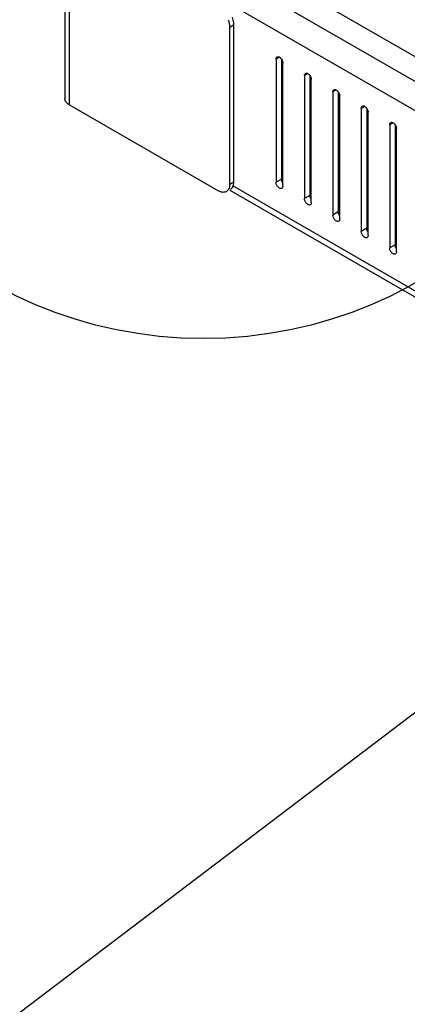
# Model space of a CAD drawing. Header units: inches. Extents: x 5 to 265, y 5 to 171.
# Tile 12 of 212: x 180 to 183, y 60 to 68. Entities that reach past the tile are written whole.
import ezdxf

# ---------------------------------------------------------------- set-up
doc = ezdxf.new("R2010")
doc.units = ezdxf.units.IN
doc.header["$LTSCALE"] = 14.96
doc.header["$MEASUREMENT"] = 0
doc.layers.get('0').update_dxf_attribs({"linetype": 'CONTINUOUS'})
doc.layers.add('03_ALL_AXES', color=7, linetype='CONTINUOUS')
doc.layers.add('09_ALL_DETAIL_ITEMS', color=7, linetype='CONTINUOUS')
doc.styles.get("Standard").update_dxf_attribs({"font": 'arial.ttf'})
doc.dimstyles.get("Standard").update_dxf_attribs({"dimtxt": 1.6, "dimasz": 1.6, "dimexe": 0.06, "dimexo": 0.0625, "dimgap": 0.09, "dimtad": 0, "dimtih": 1, "dimtoh": 1, "dimdec": 3, "dimzin": 4, "dimdsep": 46, "dimtxsty": 'Standard', "dimblk": '_FILLED', "dimblk1": '_FILLED', "dimblk2": '_FILLED', "dimcen": 0.09, "dimadec": 0, "dimazin": 0, "dimtp": 0.01, "dimtm": 0.01, "dimtfac": 1, "dimtdec": 3, "dimtofl": 0, "dimtmove": 0, "dimatfit": 3, "dimldrblk": '_FILLED', "dimfxl": 0, "dimtolj": 1, "dimtzin": 4, "dimarcsym": 0})

# ---------------------------------------------------------------- blocks, each defined once
blk = doc.blocks.new('_FILLED')
at = {"color": 0, "linetype": 'ByBlock'}
blk.add_solid([(0, 0), (-1, 0.2), (-1, -0.2)], dxfattribs=at)

msp = doc.modelspace()

# ---------------------------------------------------------------- linework, layer by layer
at = {"color": 7, "linetype": 'Continuous'}
for p, q in [((180.4205, 133.4865), (180.4205, 67.3498)), ((180.4524, 133.442), (180.4524, 67.3053)), ((195.0046, 60.8324), (181.6276, 68.5554)), ((181.4614, 68.4595), (195.0046, 60.6405)), ((194.9957, 60.417), (181.32, 68.3125)), ((181.7033, 67.91), (181.7365, 67.9291)), ((181.7365, 66.7044), (181.7365, 67.9291)), ((181.7033, 66.6852), (181.7033, 67.91)), ((181.6149, 66.6342), (180.4524, 67.3053)), ((181.7033, 66.6852), (181.7365, 66.7044)), ((181.7053, 66.6383), (194.596, 59.196)), ((194.5861, 59.2491), (181.728, 66.6726))]:
    msp.add_line(p, q, dxfattribs=at)
msp.add_circle((181.4984, 68.8427), 3.3604, dxfattribs=at)
for points, knots in [([(181.6914, 67.9678), (181.693, 67.9639), (181.6983, 67.9487), (181.7017, 67.9328), (181.7028, 67.921)], [0, 0, 0, 0, 0.261875, 1, 1, 1, 1]), ([(181.7365, 67.9291), (181.7365, 67.9337), (181.7353, 67.9535), (181.7301, 67.9728), (181.7247, 67.987)], [0, 0, 0, 0, 0.231066, 1, 1, 1, 1]), ([(180.4524, 67.3053), (180.4434, 67.3105), (180.428, 67.3224), (180.4205, 67.3413), (180.4205, 67.3498)], [0, 0, 0, 0, 0.550026, 1, 1, 1, 1]), ([(181.7322, 66.6756), (181.7329, 66.6778), (181.7356, 66.6871), (181.7365, 66.697), (181.7365, 66.7044)], [0, 0, 0, 0, 0.235479, 1, 1, 1, 1]), ([(181.6591, 66.6223), (181.6556, 66.622), (181.6402, 66.6223), (181.6252, 66.6282), (181.6149, 66.6342)], [0, 0, 0, 0, 0.225567, 1, 1, 1, 1]), ([(181.7033, 66.6852), (181.7033, 66.6809), (181.7024, 66.6656), (181.6978, 66.6501), (181.6914, 66.641)], [0, 0, 0, 0, 0.277736, 1, 1, 1, 1])]:
    msp.add_open_spline(points, degree=3, knots=knots, dxfattribs=at)
for points in [[(181.7028, 67.921), (181.7031, 67.9173), (181.7033, 67.9136), (181.7033, 67.91)], [(181.6774, 66.628), (181.6719, 66.6248), (181.6655, 66.6229), (181.6591, 66.6223)], [(181.6914, 66.641), (181.6878, 66.6358), (181.6829, 66.6312), (181.6774, 66.628)], [(181.7106, 66.6472), (181.7162, 66.6503), (181.721, 66.655), (181.7247, 66.6602)], [(181.7247, 66.6602), (181.7279, 66.6649), (181.7304, 66.6702), (181.7322, 66.6756)]]:
    msp.add_open_spline(points, degree=3, dxfattribs=at)
at = {"layer": '03_ALL_AXES', "color": 7, "linetype": 'Continuous'}
for p, q in [((182.0911, 67.6754), (182.0646, 67.6601)), ((182.0646, 67.6601), (182.0646, 66.7007)), ((182.107, 67.6591), (182.107, 66.7252)), ((182.1176, 66.6701), (182.1176, 67.6295)), ((182.3125, 67.5476), (182.2859, 67.5323)), ((182.2859, 67.5323), (182.2859, 66.5729)), ((182.3284, 67.5313), (182.3284, 66.5974)), ((182.339, 66.5423), (182.339, 67.5017)), ((182.5338, 67.4199), (182.5073, 67.4046)), ((182.5073, 67.4046), (182.5073, 66.4452)), ((182.5497, 67.4035), (182.5497, 66.4697)), ((182.5603, 66.4145), (182.5603, 67.3739)), ((182.7551, 67.2921), (182.7286, 67.2768)), ((182.7286, 67.2768), (182.7286, 66.3174)), ((182.771, 67.2757), (182.771, 66.3419)), ((182.7816, 66.2868), (182.7816, 67.2462)), ((182.9764, 67.1643), (182.9499, 67.149)), ((182.9499, 67.149), (182.9499, 66.1896)), ((182.9923, 67.148), (182.9923, 66.2141)), ((183.0029, 66.159), (183.0029, 67.1184)), ((182.107, 66.7252), (182.0646, 66.7007)), ((182.3284, 66.5974), (182.2859, 66.5729)), ((182.5497, 66.4697), (182.5073, 66.4452)), ((182.771, 66.3419), (182.7286, 66.3174)), ((182.9923, 66.2141), (182.9499, 66.1896))]:
    msp.add_line(p, q, dxfattribs=at)
for centre in [(182.056, 67.6248), (182.2773, 67.497), (182.4987, 67.3692), (182.72, 67.2414), (182.9413, 67.1137)]:
    msp.add_arc(centre, 0.0621, 33.97043, 38.78456, dxfattribs=at)
for points, knots in [([(182.0646, 67.6601), (182.0646, 67.6637), (182.0655, 67.6703), (182.0698, 67.6758), (182.0724, 67.6773)], [0, 0, 0, 0, 0.549982, 1, 1, 1, 1]), ([(182.0724, 67.6773), (182.0745, 67.6785), (182.0799, 67.6797), (182.0884, 67.6774), (182.0969, 67.6719), (182.102, 67.6667), (182.1044, 67.6637)], [0, 0, 0, 0, 0.193684, 0.420711, 0.692082, 1, 1, 1, 1]), ([(182.1141, 67.6469), (182.1147, 67.6454), (182.1166, 67.6398), (182.1176, 67.6338), (182.1176, 67.6295)], [0, 0, 0, 0, 0.266989, 1, 1, 1, 1]), ([(182.2859, 67.5323), (182.2859, 67.5359), (182.2868, 67.5426), (182.2912, 67.548), (182.2937, 67.5495)], [0, 0, 0, 0, 0.549982, 1, 1, 1, 1]), ([(182.2937, 67.5495), (182.2958, 67.5507), (182.3012, 67.5519), (182.3097, 67.5496), (182.3182, 67.5441), (182.3233, 67.5389), (182.3257, 67.5359)], [0, 0, 0, 0, 0.193684, 0.420711, 0.692082, 1, 1, 1, 1]), ([(182.3354, 67.5191), (182.336, 67.5176), (182.3379, 67.512), (182.339, 67.5061), (182.339, 67.5017)], [0, 0, 0, 0, 0.266989, 1, 1, 1, 1]), ([(182.5073, 67.4046), (182.5073, 67.4081), (182.5081, 67.4148), (182.5125, 67.4203), (182.515, 67.4217)], [0, 0, 0, 0, 0.549982, 1, 1, 1, 1]), ([(182.515, 67.4217), (182.5171, 67.4229), (182.5225, 67.4241), (182.531, 67.4218), (182.5396, 67.4163), (182.5446, 67.4111), (182.547, 67.4081)], [0, 0, 0, 0, 0.193684, 0.420711, 0.692082, 1, 1, 1, 1]), ([(182.5567, 67.3913), (182.5573, 67.3898), (182.5592, 67.3842), (182.5603, 67.3783), (182.5603, 67.3739)], [0, 0, 0, 0, 0.266989, 1, 1, 1, 1]), ([(182.7286, 67.2768), (182.7286, 67.2803), (182.7295, 67.287), (182.7338, 67.2925), (182.7364, 67.2939)], [0, 0, 0, 0, 0.549982, 1, 1, 1, 1]), ([(182.7364, 67.2939), (182.7384, 67.2951), (182.7439, 67.2963), (182.7524, 67.294), (182.7609, 67.2885), (182.766, 67.2833), (182.7684, 67.2803)], [0, 0, 0, 0, 0.193684, 0.420711, 0.692082, 1, 1, 1, 1]), ([(182.7781, 67.2635), (182.7786, 67.262), (182.7806, 67.2564), (182.7816, 67.2505), (182.7816, 67.2462)], [0, 0, 0, 0, 0.266989, 1, 1, 1, 1]), ([(182.9499, 67.149), (182.9499, 67.1526), (182.9508, 67.1592), (182.9551, 67.1647), (182.9577, 67.1662)], [0, 0, 0, 0, 0.549982, 1, 1, 1, 1]), ([(182.9577, 67.1662), (182.9598, 67.1674), (182.9652, 67.1686), (182.9737, 67.1662), (182.9822, 67.1608), (182.9873, 67.1555), (182.9897, 67.1525)], [0, 0, 0, 0, 0.193684, 0.420711, 0.692082, 1, 1, 1, 1]), ([(182.9994, 67.1357), (183, 67.1343), (183.0019, 67.1287), (183.0029, 67.1227), (183.0029, 67.1184)], [0, 0, 0, 0, 0.266989, 1, 1, 1, 1]), ([(182.1099, 66.6529), (182.108, 66.6519), (182.1033, 66.6506), (182.0957, 66.6522), (182.088, 66.6564), (182.0778, 66.6654), (182.0683, 66.6801), (182.0646, 66.694), (182.0646, 66.7007)], [0, 0, 0, 0, 0.087096, 0.186852, 0.304476, 0.438665, 0.730051, 1, 1, 1, 1]), ([(182.1106, 66.7079), (182.11, 66.7093), (182.1081, 66.7149), (182.107, 66.7209), (182.107, 66.7252)], [0, 0, 0, 0, 0.266989, 1, 1, 1, 1]), ([(182.1176, 66.6701), (182.1176, 66.6665), (182.1168, 66.6599), (182.1124, 66.6544), (182.1099, 66.6529)], [0, 0, 0, 0, 0.549982, 1, 1, 1, 1]), ([(182.3312, 66.5252), (182.3293, 66.5241), (182.3246, 66.5229), (182.3171, 66.5244), (182.3093, 66.5286), (182.2992, 66.5376), (182.2896, 66.5524), (182.2859, 66.5662), (182.2859, 66.5729)], [0, 0, 0, 0, 0.087096, 0.186852, 0.304476, 0.438665, 0.730051, 1, 1, 1, 1]), ([(182.3319, 66.5801), (182.3313, 66.5815), (182.3294, 66.5872), (182.3284, 66.5931), (182.3284, 66.5974)], [0, 0, 0, 0, 0.266989, 1, 1, 1, 1]), ([(182.339, 66.5423), (182.339, 66.5387), (182.3381, 66.5321), (182.3337, 66.5266), (182.3312, 66.5252)], [0, 0, 0, 0, 0.549982, 1, 1, 1, 1]), ([(182.5532, 66.4523), (182.5527, 66.4538), (182.5508, 66.4594), (182.5497, 66.4653), (182.5497, 66.4697)], [0, 0, 0, 0, 0.266989, 1, 1, 1, 1]), ([(182.5525, 66.3974), (182.5507, 66.3963), (182.546, 66.3951), (182.5384, 66.3966), (182.5306, 66.4008), (182.5205, 66.4098), (182.5109, 66.4246), (182.5073, 66.4385), (182.5073, 66.4452)], [0, 0, 0, 0, 0.087096, 0.186852, 0.304476, 0.438665, 0.730051, 1, 1, 1, 1]), ([(182.5603, 66.4145), (182.5603, 66.411), (182.5594, 66.4043), (182.5551, 66.3988), (182.5525, 66.3974)], [0, 0, 0, 0, 0.549982, 1, 1, 1, 1]), ([(182.7739, 66.2696), (182.772, 66.2685), (182.7673, 66.2673), (182.7597, 66.2688), (182.752, 66.273), (182.7418, 66.2821), (182.7323, 66.2968), (182.7286, 66.3107), (182.7286, 66.3174)], [0, 0, 0, 0, 0.087096, 0.186852, 0.304476, 0.438665, 0.730051, 1, 1, 1, 1]), ([(182.7746, 66.3245), (182.774, 66.326), (182.7721, 66.3316), (182.771, 66.3375), (182.771, 66.3419)], [0, 0, 0, 0, 0.266989, 1, 1, 1, 1]), ([(182.7816, 66.2868), (182.7816, 66.2832), (182.7807, 66.2765), (182.7764, 66.2711), (182.7739, 66.2696)], [0, 0, 0, 0, 0.549982, 1, 1, 1, 1]), ([(182.9952, 66.1418), (182.9933, 66.1407), (182.9886, 66.1395), (182.981, 66.1411), (182.9733, 66.1453), (182.9631, 66.1543), (182.9536, 66.169), (182.9499, 66.1829), (182.9499, 66.1896)], [0, 0, 0, 0, 0.087096, 0.186852, 0.304476, 0.438665, 0.730051, 1, 1, 1, 1]), ([(182.9959, 66.1967), (182.9953, 66.1982), (182.9934, 66.2038), (182.9923, 66.2098), (182.9923, 66.2141)], [0, 0, 0, 0, 0.266989, 1, 1, 1, 1]), ([(183.0029, 66.159), (183.0029, 66.1554), (183.0021, 66.1488), (182.9977, 66.1433), (182.9952, 66.1418)], [0, 0, 0, 0, 0.549982, 1, 1, 1, 1])]:
    msp.add_open_spline(points, degree=3, knots=knots, dxfattribs=at)
for points in [[(182.1075, 67.6595), (182.1101, 67.6555), (182.1124, 67.6513), (182.1141, 67.6469)], [(182.3288, 67.5317), (182.3315, 67.5278), (182.3337, 67.5235), (182.3354, 67.5191)], [(182.5501, 67.4039), (182.5528, 67.4), (182.555, 67.3957), (182.5567, 67.3913)], [(182.7715, 67.2761), (182.7741, 67.2722), (182.7764, 67.2679), (182.7781, 67.2635)], [(182.9928, 67.1483), (182.9954, 67.1444), (182.9977, 67.1402), (182.9994, 67.1357)], [(182.1172, 66.6952), (182.1146, 66.6992), (182.1123, 66.7034), (182.1106, 66.7079)], [(182.3385, 66.5675), (182.3359, 66.5714), (182.3336, 66.5756), (182.3319, 66.5801)], [(182.5599, 66.4397), (182.5572, 66.4436), (182.555, 66.4479), (182.5532, 66.4523)], [(182.7812, 66.3119), (182.7785, 66.3158), (182.7763, 66.3201), (182.7746, 66.3245)], [(183.0025, 66.1841), (182.9999, 66.1881), (182.9976, 66.1923), (182.9959, 66.1967)]]:
    msp.add_open_spline(points, degree=3, dxfattribs=at)

# ---------------------------------------------------------------- leaders
at = {"layer": '09_ALL_DETAIL_ITEMS', "color": 7, "linetype": 'Continuous'}
msp.add_leader([(185.5684, 64.408), (176.2272, 57.31), (172.2272, 57.31)], dimstyle='Standard', override={"dimtad": 0}, dxfattribs=at)

doc.saveas('drawing.dxf')
